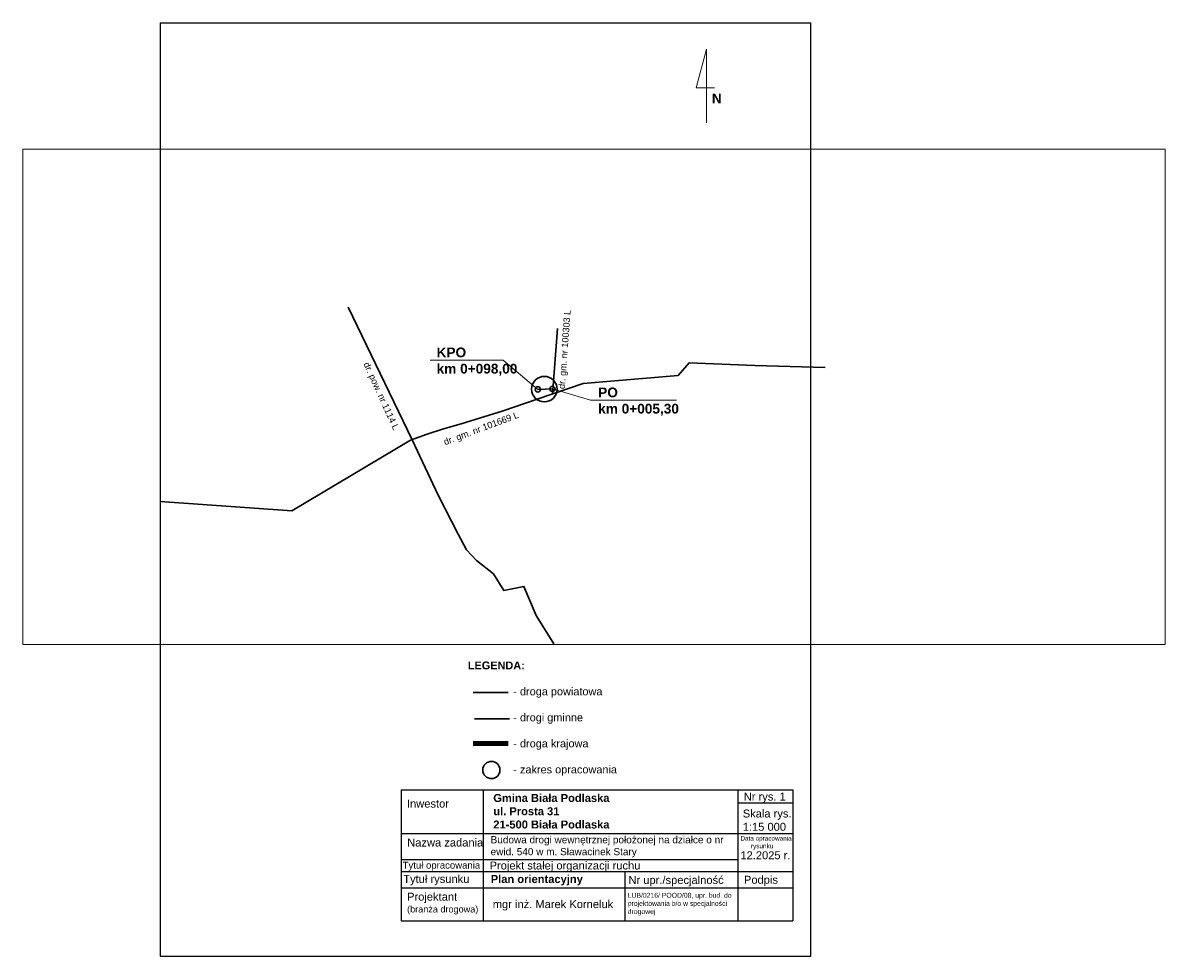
# Model space of a CAD drawing. Header units: millimetres. Extents: x -1276 to -515, y -668 to -381.
# Tile 2 of 2: x -866 to -515, y -668 to -381. Entities that reach past the tile are written whole.
import ezdxf

# ---------------------------------------------------------------- set-up
doc = ezdxf.new("R2010")
doc.units = ezdxf.units.MM
for name, color, linetype in [('opisy', 7, 'Continuous'), ('pikietaż', 10, 'Continuous'), ('proj opisy', 7, 'Continuous'), ('TABELKA', 7, 'Continuous')]:
    doc.layers.add(name, color=color, linetype=linetype)
picture_1 = doc.add_image_def('image1.jpg', size_in_pixel=(1327, 576))

msp = doc.modelspace()

# ---------------------------------------------------------------- linework, layer by layer
at = {"layer": 'Defpoints', "color": 0}
msp.add_line((-823.84, -381.41), (-823.84, -668.41), dxfattribs=at)
at = {"layer": 'Defpoints'}
for p, q in [((-823.84, -381.41), (-623.79, -381.41)), ((-623.79, -668.41), (-623.79, -381.41)), ((-823.84, -668.41), (-623.79, -668.41))]:
    msp.add_line(p, q, dxfattribs=at)
at = {"layer": 'opisy', "color": 5, "lineweight": 30}
msp.add_line((-727.64, -587.37), (-716.82, -587.37), dxfattribs=at)
at = {"layer": 'opisy', "color": 30, "lineweight": 100}
msp.add_line((-727.64, -603.06), (-716.82, -603.06), dxfattribs=at)
at = {"layer": 'pikietaż', "color": 0, "lineweight": 20}
for p, q in [((-655.89, -389.48), (-659.03, -401.42)), ((-655.89, -389.48), (-655.89, -412.19)), ((-659.03, -401.42), (-653.48, -401.42))]:
    msp.add_line(p, q, dxfattribs=at)
at = {"layer": 'pikietaż', "color": 6, "lineweight": 30}
for p, q in [((-703.2, -495.67), (-701.7, -475.4)), ((-727.25, -595.41), (-716.43, -595.41))]:
    msp.add_line(p, q, dxfattribs=at)
at = {"layer": 'pikietaż', "color": 0, "lineweight": 9}
for p, q in [((-718.39, -485.13), (-740.81, -485.13)), ((-707.73, -494.12), (-718.39, -485.13)), ((-703.25, -493.97), (-691.57, -497.43)), ((-665.16, -497.43), (-691.57, -497.43))]:
    msp.add_line(p, q, dxfattribs=at)
at = {"layer": 'pikietaż', "color": 0, "lineweight": 30}
msp.add_line((-707.73, -494.12), (-703.25, -493.97), dxfattribs=at)
at = {"layer": 'pikietaż', "color": 5, "lineweight": 30}
msp.add_lwpolyline([(-766.03, -468.83), (-746.37, -509.65), (-738.35, -526.62), (-732.2, -538.68), (-729.68, -543.48), (-726.56, -546.76), (-721.34, -550.89), (-718.15, -555.95), (-712.03, -554.69), (-708.21, -563.69), (-702.8, -572.39)], dxfattribs=at)
at = {"layer": 'pikietaż', "color": 6, "lineweight": 30}
msp.add_lwpolyline([(-619.45, -487.38), (-641, -486.74), (-661.23, -486), (-664.64, -489.88), (-693.77, -492.3), (-707.96, -497.12), (-718.37, -500.7), (-731.34, -504.71), (-736.69, -506.27), (-741.78, -507.92), (-746.92, -509.75), (-783.39, -531.44), (-823.84, -528.57)], dxfattribs=at)
at = {"layer": 'pikietaż', "color": 0, "lineweight": 30}
for centre, radius in [((-705.74, -494.05), 3.92), ((-707.73, -494.12), 0.814), ((-703.25, -493.97), 0.814), ((-722.01, -611.16), 2.64)]:
    msp.add_circle(centre, radius, dxfattribs=at)
at = {"layer": 'proj opisy', "lineweight": -3}
for p, q in [((-749.75, -617.26), (-629.4, -617.25)), ((-749.75, -617.26), (-749.75, -657.51)), ((-724.5, -617.26), (-724.5, -657.51)), ((-646.24, -617.25), (-646.24, -642.37)), ((-629.4, -617.25), (-629.4, -657.5)), ((-646.24, -621.28), (-629.4, -621.28)), ((-749.75, -630.66), (-629.4, -630.65)), ((-749.75, -638.68), (-646.24, -638.68)), ((-749.75, -642.38), (-629.4, -642.37)), ((-681.04, -642.38), (-681.04, -657.51)), ((-646.24, -642.37), (-646.24, -657.5)), ((-749.75, -647.44), (-629.4, -647.43)), ((-749.75, -657.51), (-629.4, -657.5))]:
    msp.add_line(p, q, dxfattribs=at)

# ---------------------------------------------------------------- texts
at = {"layer": 'proj opisy', "color": 6, "lineweight": -3, "char_height": 2, "width": 60.835, "attachment_point": 1}
for s, insert, rotation in [('{\\fArial|b0|i0|c238|p34;dr. gm. nr 100303 L}', (-701.47, -493.9), 85.6404), ('{\\fArial|b0|i0|c238|p34;dr. gm. nr 101669 L}', (-736.94, -509.44), 20.5543)]:
    msp.add_mtext(s, dxfattribs=dict(at, insert=insert, rotation=rotation))
at = {"layer": 'proj opisy', "color": 5, "lineweight": -3, "insert": (-759.58, -485.48), "char_height": 2, "width": 60.835, "attachment_point": 1, "rotation": 294.3593}
msp.add_mtext('{\\fArial|b0|i0|c238|p34;dr. pow. nr 1114 L}', dxfattribs=at)
at = {"layer": 'proj opisy', "lineweight": -3, "attachment_point": 1, "rotation": 0.0023}
for s, insert, char_height, width in [('{\\fArial|b0|i0|c238|p34;Inwestor}', (-747.97, -620.27), 2.4469, 69.5257), ('{\\fArial|b1|i0|c238|p34;Gmina Biała Podlaska\\Pul. Prosta 31\\fTimes New Roman|b1|i0|c238|p18;        \\fArial|b1|i0|c238|p34;\\P21-500 Biała Podlaska}', (-721.43, -618.54), 2.4469, 69.5257), ('{\\fArial|b0|i0|c238|p34;  Nr rys. 1}', (-646.36, -618.11), 2.4469, 69.5257), ('{\\fArial|b0|i0|c238|p34;  Skala rys.\\P  1:15 000}', (-646.66, -623.32), 2.4469, 69.5257), ('{\\fArial|b0|i0|c238|p34;Budowa drogi wewnętrznej położonej na działce o nr ewid. 540 w m. Sławacinek Stary}', (-722.25, -631.5), 2.2, 76.9048), ('{\\fArial|b0|i0|c238|p34;\\H0.5721x;Data opracowania         \\P      rysunku\\P\\H1.748x;12.2025 r.}', (-645.48, -631.49), 2.4469, 69.5257), ('{\\fArial|b0|i0|c238|p34;Nazwa zadania}', (-747.89, -632.24), 2.4469, 26.1304), ('{\\fArial|b0|i0|c238|p34;Tytuł opracowania}', (-749.28, -639.38), 2.1, 69.5257), ('{\\fArial|b0|i0|c238|p34;Projekt stałej organizacji ruchu }', (-722.56, -639.31), 2.4469, 69.5257), ('{\\fArial|b0|i0|c238|p34;Tytuł rysunku}', (-749.1, -643.43), 2.4469, 69.5257), ('{\\fArial|b1|i0|c238|p34;Plan orientacyjny}', (-722.21, -643.46), 2.4469, 69.5257), ('{\\fArial|b0|i0|c238|p34;Nr upr./specjalność}', (-679.88, -643.76), 2.4469, 69.5257), ('{\\fArial|b0|i0|c238|p34;Podpis}', (-644.39, -643.69), 2.4469, 69.5257), ('{\\fArial|b0|i0|c238|p34;Projektant\\P\\H0.8173x;(branża drogowa)}', (-747.93, -648.89), 2.4469, 69.5257), ('{\\fArial|b0|i0|c238|p34;LUB/0216/ POOD/08, upr. bud. do projektowania b/o w specjalności drogowej}', (-680.1, -648.94), 1.5, 34.3213), ('{\\fArial|b0|i0|c238|p34;mgr inż. Marek Korneluk}', (-721.6, -651.18), 2.4469, 69.5257)]:
    msp.add_mtext(s, dxfattribs=dict(at, insert=insert, char_height=char_height, width=width))
at = {"layer": 'TABELKA', "color": 0, "lineweight": 60, "insert": (-654.24, -403.19), "char_height": 3, "width": 139.3544, "attachment_point": 1, "rotation": 0.0023}
msp.add_mtext('{\\fArial|b1|i0|c238|p34;N}', dxfattribs=at)
at = {"layer": 'TABELKA', "color": 0, "lineweight": -3, "char_height": 3, "width": 139.3544, "attachment_point": 1, "rotation": 0.0023}
for s, insert in [('{\\fArial|b1|i0|c238|p34;KPO \\Pkm 0+098,00}', (-738.85, -481.25)), ('{\\fArial|b1|i0|c238|p34;PO \\Pkm 0+005,30}', (-689.19, -493.55))]:
    msp.add_mtext(s, dxfattribs=dict(at, insert=insert))
at = {"layer": 'TABELKA', "lineweight": 60, "insert": (-729.25, -577.8), "char_height": 2.4, "width": 163.2385, "attachment_point": 1, "rotation": 0.0023}
msp.add_mtext('{\\fArial|b1|i0|c238|p34;LEGENDA:\\P\\P\\fArial|b0|i0|c238|p34;               - droga powiatowa\\P\\P               - drogi gminne\\P\\P               - droga krajowa\\P\\P               - zakres opracowania                      ^J               }', dxfattribs=at)

# ---------------------------------------------------------------- pictures from other files: only their frames are drawn
at = {"layer": 'pikietaż', "color": 7, "lineweight": 20, "true_color": 0xffffff}
image = msp.add_image(picture_1, insert=(-866.03, -572.62), size_in_units=(351.1, 152.4), dxfattribs=at)
image.dxf.flags = 7

doc.saveas('drawing.dxf')
